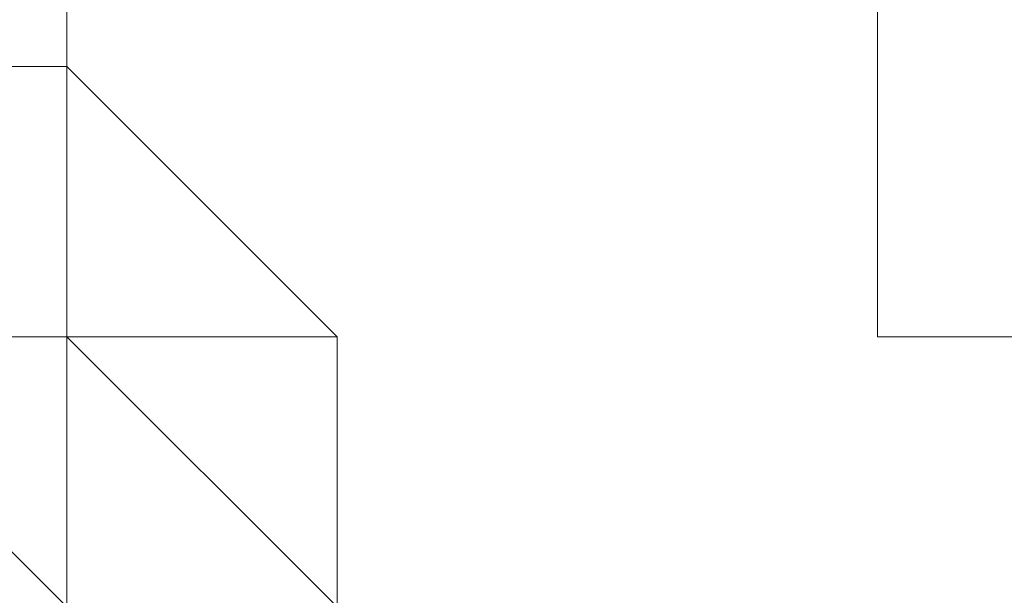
# Model space of a CAD drawing. Header units: inches. Extents: x -79624 to 52587, y -27526 to 10116.
# Tile 248 of 256: x 6275 to 6308, y -7253 to -7234. Entities that reach past the tile are written whole.
import ezdxf
from ezdxf import colors
from ezdxf.entities.mleader import LeaderData, LeaderLine
from ezdxf.math import Vec2, Vec3

# ---------------------------------------------------------------- set-up
doc = ezdxf.new("R2010")
doc.units = ezdxf.units.IN
doc.header["$MEASUREMENT"] = 0
doc.layers.add('- მექანიკური ნაწილი', color=7, linetype='Continuous', lineweight=18)
doc.layers.add('Dimensioning - General', color=7, linetype='Continuous')
doc.styles.add('CT', font='ARIALN.TTF', dxfattribs={"height": 200})
doc.styles.add('GENERATED_STYLE_1', font='txt')
doc.dimstyles.new('GENERATED_STYLE__1', dxfattribs={"dimtxt": 100, "dimasz": 76, "dimexe": 0.18, "dimexo": 0.0625, "dimgap": 0, "dimtad": 0, "dimdec": 0, "dimlfac": 0.1, "dimzin": 0, "dimdsep": 46, "dimtxsty": 'GENERATED_STYLE_1', "dimblk": 'ARROWHEAD_5', "dimblk1": 'ARROWHEAD_5', "dimblk2": 'ARROWHEAD_5', "dimcen": 0.09, "dimse1": 1, "dimse2": 1, "dimclrd": 7, "dimclre": 7, "dimclrt": 7, "dimadec": 0, "dimazin": 0, "dimtfac": 1, "dimtdec": 4, "dimtmove": 0, "dimatfit": 3, "dimfxl": 1, "dimtolj": 1, "dimtzin": 0, "dimarcsym": 0})

# ---------------------------------------------------------------- blocks, each defined once
blk = doc.blocks.new('ARROWHEAD_5')
at = {"linetype": 'Continuous', "lineweight": 0}
blk.add_hatch(color=0, dxfattribs=at).paths.add_polyline_path([(-1, 0.2679), (0, 0), (-1, -0.2679)])
at = {"color": 0, "linetype": 'Continuous', "lineweight": 0}
blk.add_line((0, 0), (-1, 0), dxfattribs=at)
blk = doc.blocks.new('*D249')
at = {"layer": 'Defpoints', "color": 0, "linetype": 'Continuous', "transparency": 16777216}
for p in [(358.556, 209.203), (25258.556, 209.203), (1258.556, -26125.722)]:
    blk.add_point(p, dxfattribs=at)
at = {"layer": 'Dimensioning - General', "color": 7, "linetype": 'Continuous', "lineweight": -2, "transparency": 16777216}
for p, q in [((358.556, 133.203), (358.556, -12795.724)), ((358.556, -26049.722), (358.556, -13148.104))]:
    blk.add_line(p, q, dxfattribs=at)
at = {"layer": 'Dimensioning - General', "color": 7, "linetype": 'Continuous', "lineweight": -2, "transparency": 16777216, "xscale": 76.00000000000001, "yscale": 76.00000000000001, "zscale": 76.00000000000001}
for p, rotation in [((358.556, 209.203), 90), ((358.556, -26125.722), 270)]:
    blk.add_blockref('ARROWHEAD_5', p, dxfattribs=dict(at, rotation=rotation))
at = {"layer": 'Dimensioning - General', "color": 7, "linetype": 'Continuous', "lineweight": 13, "transparency": 16777216, "insert": (358.556, -12971.914), "char_height": 100, "attachment_point": 5, "rotation": 90, "style": 'GENERATED_STYLE_1'}
blk.add_mtext('\\A1;2633', dxfattribs=at)
blk = doc.blocks.new('_DotSmall')
at = {"color": 0, "linetype": 'ByBlock', "const_width": 0.5}
blk.add_lwpolyline([(-0.0625, 0, 1), (0.0625, 0, 1)], format="xyb", close=True, dxfattribs=at)

msp = doc.modelspace()

# ---------------------------------------------------------------- linework, layer by layer
at = {"layer": '- მექანიკური ნაწილი', "color": 7, "lineweight": 0}
for points in [[(6052.32277, -7010.72856), (6115.19697, -7010.72856), (6115.19697, -7037.67465), (6115.19697, -7010.72856), (6178.07116, -7010.72856), (6178.07116, -7037.67465), (6178.07116, -7010.72856), (6115.19697, -7010.72856), (6115.19697, -7037.67465), (6178.07116, -7037.67465), (6115.19697, -7037.67465), (6178.07116, -7037.67465), (6115.19697, -7037.67465), (6178.07116, -7037.67465), (6178.07116, -7199.35115), (6231.96333, -7199.35115), (6231.96333, -7037.67465), (6276.87347, -7037.67465), (6276.87347, -7199.35115), (6231.96333, -7199.35115), (6276.87347, -7199.35115), (6231.96333, -7199.35115), (6276.87347, -7199.35115), (6276.87347, -7702.34471)], [(6231.96333, -7702.34471), (6231.96333, -7199.35115), (6276.87347, -7199.35115), (6276.87347, -7702.34471)], [(6276.87347, -7702.34471), (6276.87347, -7199.35115)], [(6330.76563, -7702.34471), (6330.76563, -7199.35115), (6312.80158, -7199.35115), (6276.87347, -7199.35115), (6276.87347, -7702.34471)]]:
    msp.add_lwpolyline(points, dxfattribs=at)
at = {"layer": '- მექანიკური ნაწილი', "lineweight": 0}
for points in [[(6267.89144, -7226.29723), (6276.87347, -7226.29723), (6276.87347, -7235.27926), (6267.89144, -7235.27926)], [(6276.87347, -7226.29723), (6276.87347, -7235.27926), (6276.87347, -7226.29723)], [(6276.87347, -7235.27926), (6276.87347, -7226.29723), (6276.87347, -7235.27926)], [(6276.87347, -7235.27926), (6276.87347, -7226.29723), (6276.87347, -7235.27926)], [(6276.87347, -7235.27926), (6276.87347, -7226.29723), (6276.87347, -7235.27926)], [(6276.87347, -7235.27926), (6276.87347, -7226.29723), (6276.87347, -7235.27926)], [(6276.87347, -7235.27926), (6276.87347, -7226.29723), (6276.87347, -7235.27926)], [(6276.87347, -7235.27926), (6276.87347, -7226.29723), (6276.87347, -7235.27926)], [(6276.87347, -7235.27926), (6276.87347, -7226.29723), (6276.87347, -7235.27926)], [(6276.87347, -7235.27926), (6276.87347, -7226.29723), (6276.87347, -7235.27926)], [(6276.87347, -7235.27926), (6276.87347, -7226.29723), (6276.87347, -7235.27926)], [(6276.87347, -7235.27926), (6276.87347, -7226.29723), (6276.87347, -7235.27926)], [(6276.87347, -7235.27926), (6276.87347, -7226.29723), (6276.87347, -7235.27926)], [(6276.87347, -7235.27926), (6276.87347, -7226.29723), (6276.87347, -7235.27926)], [(6276.87347, -7235.27926), (6276.87347, -7226.29723), (6276.87347, -7235.27926)], [(6276.87347, -7235.27926), (6276.87347, -7226.29723), (6276.87347, -7235.27926)], [(6276.87347, -7235.27926), (6276.87347, -7226.29723), (6276.87347, -7235.27926)], [(6276.87347, -7235.27926), (6276.87347, -7226.29723), (6276.87347, -7235.27926)], [(6276.87347, -7235.27926), (6276.87347, -7226.29723), (6276.87347, -7235.27926)], [(6276.87347, -7235.27926), (6276.87347, -7226.29723), (6276.87347, -7235.27926)], [(6276.87347, -7235.27926), (6276.87347, -7226.29723), (6276.87347, -7235.27926)], [(6276.87347, -7235.27926), (6276.87347, -7226.29723), (6276.87347, -7235.27926)], [(6276.87347, -7235.27926), (6276.87347, -7226.29723), (6276.87347, -7235.27926)], [(6276.87347, -7235.27926), (6276.87347, -7226.29723), (6276.87347, -7235.27926)], [(6276.87347, -7235.27926), (6276.87347, -7226.29723), (6276.87347, -7235.27926)], [(6276.87347, -7235.27926), (6276.87347, -7226.29723), (6276.87347, -7235.27926)], [(6276.87347, -7235.27926), (6276.87347, -7226.29723), (6276.87347, -7235.27926)], [(6276.87347, -7235.27926), (6276.87347, -7226.29723), (6276.87347, -7235.27926)], [(6276.87347, -7235.27926), (6276.87347, -7226.29723), (6276.87347, -7235.27926)], [(6276.87347, -7235.27926), (6276.87347, -7226.29723), (6276.87347, -7235.27926)], [(6276.87347, -7235.27926), (6276.87347, -7226.29723), (6276.87347, -7235.27926)], [(6276.87347, -7235.27926), (6276.87347, -7226.29723), (6276.87347, -7235.27926)], [(6276.87347, -7235.27926), (6276.87347, -7226.29723), (6276.87347, -7235.27926)], [(6276.87347, -7235.27926), (6276.87347, -7226.29723), (6276.87347, -7235.27926)], [(6276.87347, -7235.27926), (6276.87347, -7226.29723), (6276.87347, -7235.27926)], [(6276.87347, -7235.27926), (6276.87347, -7226.29723), (6276.87347, -7235.27926)], [(6276.87347, -7235.27926), (6276.87347, -7226.29723), (6276.87347, -7235.27926)], [(6276.87347, -7235.27926), (6276.87347, -7226.29723), (6276.87347, -7235.27926)], [(6276.87347, -7235.27926), (6276.87347, -7226.29723), (6276.87347, -7235.27926)], [(6276.87347, -7235.27926), (6276.87347, -7226.29723), (6276.87347, -7235.27926)], [(6276.87347, -7235.27926), (6276.87347, -7226.29723), (6276.87347, -7235.27926)], [(6276.87347, -7235.27926), (6276.87347, -7226.29723), (6276.87347, -7235.27926)], [(6276.87347, -7235.27926), (6276.87347, -7226.29723), (6276.87347, -7235.27926)], [(6276.87347, -7235.27926), (6276.87347, -7226.29723), (6276.87347, -7235.27926)], [(6276.87347, -7235.27926), (6276.87347, -7226.29723), (6276.87347, -7235.27926)], [(6276.87347, -7235.27926), (6276.87347, -7226.29723), (6276.87347, -7235.27926)], [(6276.87347, -7235.27926), (6276.87347, -7226.29723), (6276.87347, -7235.27926)], [(6276.87347, -7235.27926), (6276.87347, -7226.29723), (6276.87347, -7235.27926)], [(6276.87347, -7235.27926), (6276.87347, -7226.29723), (6276.87347, -7235.27926)], [(6276.87347, -7235.27926), (6276.87347, -7226.29723), (6276.87347, -7235.27926)], [(6276.87347, -7235.27926), (6276.87347, -7226.29723), (6276.87347, -7235.27926)], [(6276.87347, -7235.27926), (6276.87347, -7226.29723), (6276.87347, -7235.27926)], [(6276.87347, -7235.27926), (6276.87347, -7226.29723), (6276.87347, -7235.27926)], [(6276.87347, -7235.27926), (6276.87347, -7226.29723), (6276.87347, -7235.27926)], [(6276.87347, -7235.27926), (6276.87347, -7226.29723), (6276.87347, -7235.27926)], [(6276.87347, -7235.27926), (6276.87347, -7226.29723), (6276.87347, -7235.27926)], [(6276.87347, -7235.27926), (6276.87347, -7226.29723), (6276.87347, -7235.27926)], [(6276.87347, -7235.27926), (6276.87347, -7226.29723), (6276.87347, -7235.27926)], [(6276.87347, -7235.27926), (6276.87347, -7226.29723), (6276.87347, -7235.27926)], [(6276.87347, -7235.27926), (6276.87347, -7226.29723), (6276.87347, -7235.27926)], [(6276.87347, -7235.27926), (6276.87347, -7226.29723), (6276.87347, -7235.27926)], [(6276.87347, -7235.27926), (6276.87347, -7226.29723), (6276.87347, -7235.27926)], [(6276.87347, -7235.27926), (6276.87347, -7226.29723), (6276.87347, -7235.27926)], [(6276.87347, -7235.27926), (6276.87347, -7226.29723), (6276.87347, -7235.27926)], [(6276.87347, -7235.27926), (6276.87347, -7226.29723), (6276.87347, -7235.27926)], [(6276.87347, -7235.27926), (6276.87347, -7226.29723), (6276.87347, -7235.27926)], [(6276.87347, -7235.27926), (6276.87347, -7226.29723), (6276.87347, -7235.27926)], [(6276.87347, -7235.27926), (6276.87347, -7226.29723), (6276.87347, -7235.27926)], [(6276.87347, -7235.27926), (6276.87347, -7226.29723), (6276.87347, -7235.27926)], [(6276.87347, -7235.27926), (6276.87347, -7226.29723), (6276.87347, -7235.27926)], [(6276.87347, -7235.27926), (6276.87347, -7226.29723), (6276.87347, -7235.27926)], [(6276.87347, -7235.27926), (6276.87347, -7226.29723), (6276.87347, -7235.27926)], [(6276.87347, -7235.27926), (6276.87347, -7226.29723), (6276.87347, -7235.27926)], [(6276.87347, -7235.27926), (6276.87347, -7226.29723), (6276.87347, -7235.27926)], [(6276.87347, -7235.27926), (6276.87347, -7226.29723), (6276.87347, -7235.27926)], [(6276.87347, -7235.27926), (6276.87347, -7226.29723), (6276.87347, -7235.27926)], [(6276.87347, -7235.27926), (6276.87347, -7226.29723), (6276.87347, -7235.27926)], [(6276.87347, -7235.27926), (6276.87347, -7226.29723), (6276.87347, -7235.27926)], [(6276.87347, -7235.27926), (6276.87347, -7226.29723), (6276.87347, -7235.27926)], [(6276.87347, -7235.27926), (6276.87347, -7226.29723), (6276.87347, -7235.27926)], [(6276.87347, -7235.27926), (6276.87347, -7226.29723), (6276.87347, -7235.27926)], [(6276.87347, -7235.27926), (6276.87347, -7226.29723), (6276.87347, -7235.27926)], [(6276.87347, -7235.27926), (6276.87347, -7226.29723), (6276.87347, -7235.27926)], [(6276.87347, -7235.27926), (6276.87347, -7226.29723), (6276.87347, -7235.27926)], [(6276.87347, -7235.27926), (6276.87347, -7226.29723), (6276.87347, -7235.27926)], [(6276.87347, -7235.27926), (6276.87347, -7226.29723), (6276.87347, -7235.27926)], [(6276.87347, -7235.27926), (6276.87347, -7226.29723), (6276.87347, -7235.27926)], [(6276.87347, -7235.27926), (6276.87347, -7226.29723), (6276.87347, -7235.27926)], [(6276.87347, -7235.27926), (6276.87347, -7226.29723), (6276.87347, -7235.27926)], [(6276.87347, -7235.27926), (6276.87347, -7226.29723), (6276.87347, -7235.27926)], [(6276.87347, -7235.27926), (6276.87347, -7226.29723), (6276.87347, -7235.27926)], [(6276.87347, -7235.27926), (6276.87347, -7226.29723), (6276.87347, -7235.27926)], [(6276.87347, -7235.27926), (6276.87347, -7226.29723), (6276.87347, -7235.27926)], [(6276.87347, -7235.27926), (6276.87347, -7226.29723), (6276.87347, -7235.27926)], [(6276.87347, -7235.27926), (6276.87347, -7226.29723), (6276.87347, -7235.27926)], [(6276.87347, -7235.27926), (6276.87347, -7226.29723), (6276.87347, -7235.27926)], [(6276.87347, -7235.27926), (6276.87347, -7226.29723), (6276.87347, -7235.27926)], [(6276.87347, -7235.27926), (6276.87347, -7226.29723), (6276.87347, -7235.27926)], [(6276.87347, -7226.29723), (6276.87347, -7235.27926), (6276.87347, -7226.29723)], [(6276.87347, -7226.29723), (6276.87347, -7235.27926)], [(6276.87347, -7226.29723), (6276.87347, -7235.27926)], [(6303.81955, -7226.29723), (6303.81955, -7235.27926), (6303.81955, -7226.29723)], [(6267.89144, -7244.26129), (6276.87347, -7244.26129), (6276.87347, -7253.24331), (6267.89144, -7244.26129), (6276.87347, -7244.26129), (6285.85549, -7253.24331), (6285.85549, -7244.26129), (6276.87347, -7244.26129), (6276.87347, -7235.27926), (6276.87347, -7244.26129), (6276.87347, -7235.27926), (6285.85549, -7244.26129), (6276.87347, -7244.26129), (6285.85549, -7244.26129), (6276.87347, -7244.26129), (6285.85549, -7244.26129), (6276.87347, -7244.26129), (6285.85549, -7244.26129), (6276.87347, -7244.26129), (6285.85549, -7253.24331), (6276.87347, -7244.26129), (6285.85549, -7244.26129), (6276.87347, -7244.26129), (6285.85549, -7253.24331), (6285.85549, -7244.26129), (6276.87347, -7244.26129), (6276.87347, -7235.27926), (6285.85549, -7244.26129), (6276.87347, -7244.26129), (6276.87347, -7235.27926), (6267.89144, -7235.27926)], [(6276.87347, -7235.27926), (6276.87347, -7235.27926)], [(6276.87347, -7235.27926), (6276.87347, -7244.26129), (6276.87347, -7235.27926)], [(6276.87347, -7235.27926), (6276.87347, -7235.27926)], [(6276.87347, -7244.26129), (6276.87347, -7235.27926), (6276.87347, -7244.26129)], [(6276.87347, -7235.27926), (6276.87347, -7235.27926)], [(6276.87347, -7244.26129), (6276.87347, -7235.27926), (6276.87347, -7244.26129)], [(6276.87347, -7235.27926), (6276.87347, -7235.27926)], [(6276.87347, -7244.26129), (6276.87347, -7235.27926), (6276.87347, -7244.26129)], [(6276.87347, -7235.27926), (6276.87347, -7235.27926)], [(6276.87347, -7244.26129), (6276.87347, -7235.27926), (6276.87347, -7244.26129)], [(6276.87347, -7235.27926), (6276.87347, -7235.27926)], [(6276.87347, -7244.26129), (6276.87347, -7235.27926), (6276.87347, -7244.26129)], [(6276.87347, -7235.27926), (6276.87347, -7235.27926)], [(6276.87347, -7244.26129), (6276.87347, -7235.27926), (6276.87347, -7244.26129)], [(6276.87347, -7235.27926), (6276.87347, -7235.27926)], [(6276.87347, -7244.26129), (6276.87347, -7235.27926), (6276.87347, -7244.26129)], [(6276.87347, -7235.27926), (6276.87347, -7235.27926)], [(6276.87347, -7244.26129), (6276.87347, -7235.27926), (6276.87347, -7244.26129)], [(6276.87347, -7235.27926), (6276.87347, -7235.27926)], [(6276.87347, -7244.26129), (6276.87347, -7235.27926), (6276.87347, -7244.26129)], [(6276.87347, -7235.27926), (6276.87347, -7235.27926)], [(6276.87347, -7244.26129), (6276.87347, -7235.27926), (6276.87347, -7244.26129)], [(6276.87347, -7235.27926), (6276.87347, -7235.27926)], [(6276.87347, -7244.26129), (6276.87347, -7235.27926), (6276.87347, -7244.26129)], [(6276.87347, -7235.27926), (6276.87347, -7235.27926)], [(6276.87347, -7244.26129), (6276.87347, -7235.27926), (6276.87347, -7244.26129)], [(6276.87347, -7235.27926), (6276.87347, -7235.27926)], [(6276.87347, -7244.26129), (6276.87347, -7235.27926), (6276.87347, -7244.26129)], [(6276.87347, -7235.27926), (6276.87347, -7235.27926)], [(6276.87347, -7244.26129), (6276.87347, -7235.27926), (6276.87347, -7244.26129)], [(6276.87347, -7235.27926), (6276.87347, -7235.27926)], [(6276.87347, -7244.26129), (6276.87347, -7235.27926), (6276.87347, -7244.26129)], [(6276.87347, -7235.27926), (6276.87347, -7244.26129), (6276.87347, -7235.27926)], [(6276.87347, -7235.27926), (6276.87347, -7235.27926)], [(6276.87347, -7235.27926), (6276.87347, -7244.26129)], [(6276.87347, -7235.27926), (6276.87347, -7244.26129)], [(6276.87347, -7235.27926), (6276.87347, -7235.27926)], [(6276.87347, -7244.26129), (6276.87347, -7235.27926), (6276.87347, -7244.26129)], [(6276.87347, -7235.27926), (6276.87347, -7235.27926)], [(6276.87347, -7244.26129), (6276.87347, -7235.27926), (6276.87347, -7244.26129)], [(6276.87347, -7235.27926), (6276.87347, -7235.27926)], [(6276.87347, -7244.26129), (6276.87347, -7235.27926), (6276.87347, -7244.26129)], [(6276.87347, -7235.27926), (6276.87347, -7235.27926)], [(6276.87347, -7244.26129), (6276.87347, -7235.27926), (6276.87347, -7244.26129)], [(6276.87347, -7235.27926), (6276.87347, -7235.27926)], [(6276.87347, -7244.26129), (6276.87347, -7235.27926), (6276.87347, -7244.26129)], [(6276.87347, -7235.27926), (6276.87347, -7235.27926)], [(6276.87347, -7244.26129), (6276.87347, -7235.27926), (6276.87347, -7244.26129)], [(6276.87347, -7244.26129), (6276.87347, -7235.27926)], [(6276.87347, -7235.27926), (6276.87347, -7235.27926)], [(6285.85549, -7244.26129), (6276.87347, -7235.27926), (6285.85549, -7244.26129)], [(6276.87347, -7235.27926), (6276.87347, -7235.27926)], [(6285.85549, -7244.26129), (6276.87347, -7235.27926), (6285.85549, -7244.26129)], [(6276.87347, -7235.27926), (6276.87347, -7235.27926)], [(6285.85549, -7244.26129), (6276.87347, -7235.27926), (6285.85549, -7244.26129)], [(6276.87347, -7235.27926), (6276.87347, -7235.27926)], [(6276.87347, -7235.27926), (6276.87347, -7235.27926)], [(6276.87347, -7244.26129), (6276.87347, -7235.27926), (6276.87347, -7244.26129)], [(6276.87347, -7235.27926), (6276.87347, -7235.27926)], [(6276.87347, -7244.26129), (6276.87347, -7235.27926), (6276.87347, -7244.26129)], [(6276.87347, -7235.27926), (6276.87347, -7235.27926)], [(6276.87347, -7244.26129), (6276.87347, -7235.27926), (6276.87347, -7244.26129)], [(6276.87347, -7235.27926), (6276.87347, -7235.27926)], [(6276.87347, -7244.26129), (6276.87347, -7235.27926), (6276.87347, -7244.26129)], [(6276.87347, -7235.27926), (6276.87347, -7235.27926)], [(6276.87347, -7244.26129), (6276.87347, -7235.27926), (6276.87347, -7244.26129)], [(6276.87347, -7235.27926), (6276.87347, -7244.26129), (6276.87347, -7235.27926)], [(6276.87347, -7235.27926), (6276.87347, -7235.27926)], [(6276.87347, -7244.26129), (6276.87347, -7235.27926), (6276.87347, -7244.26129)], [(6276.87347, -7235.27926), (6276.87347, -7235.27926)], [(6276.87347, -7244.26129), (6276.87347, -7235.27926), (6276.87347, -7244.26129)], [(6276.87347, -7235.27926), (6276.87347, -7235.27926)], [(6276.87347, -7244.26129), (6276.87347, -7235.27926), (6276.87347, -7244.26129)], [(6276.87347, -7235.27926), (6276.87347, -7235.27926)], [(6276.87347, -7244.26129), (6276.87347, -7235.27926), (6276.87347, -7244.26129)], [(6276.87347, -7235.27926), (6276.87347, -7235.27926)], [(6276.87347, -7244.26129), (6276.87347, -7235.27926), (6276.87347, -7244.26129)], [(6276.87347, -7235.27926), (6276.87347, -7235.27926)], [(6276.87347, -7244.26129), (6276.87347, -7235.27926), (6276.87347, -7244.26129)], [(6276.87347, -7235.27926), (6276.87347, -7235.27926)], [(6276.87347, -7244.26129), (6276.87347, -7235.27926), (6276.87347, -7244.26129)], [(6276.87347, -7235.27926), (6276.87347, -7235.27926)], [(6276.87347, -7244.26129), (6276.87347, -7235.27926), (6276.87347, -7244.26129)], [(6276.87347, -7235.27926), (6276.87347, -7235.27926)], [(6276.87347, -7244.26129), (6276.87347, -7235.27926), (6276.87347, -7244.26129)], [(6276.87347, -7235.27926), (6276.87347, -7235.27926)], [(6276.87347, -7244.26129), (6276.87347, -7235.27926), (6276.87347, -7244.26129)], [(6276.87347, -7235.27926), (6276.87347, -7235.27926)], [(6276.87347, -7244.26129), (6276.87347, -7235.27926), (6276.87347, -7244.26129)], [(6276.87347, -7235.27926), (6276.87347, -7235.27926)], [(6276.87347, -7244.26129), (6276.87347, -7235.27926), (6276.87347, -7244.26129)], [(6276.87347, -7235.27926), (6276.87347, -7235.27926)], [(6276.87347, -7244.26129), (6276.87347, -7235.27926), (6276.87347, -7244.26129)], [(6276.87347, -7235.27926), (6276.87347, -7235.27926)], [(6276.87347, -7244.26129), (6276.87347, -7235.27926), (6276.87347, -7244.26129)], [(6276.87347, -7235.27926), (6276.87347, -7235.27926)], [(6276.87347, -7244.26129), (6276.87347, -7235.27926), (6276.87347, -7244.26129)], [(6276.87347, -7235.27926), (6276.87347, -7244.26129), (6276.87347, -7235.27926)], [(6276.87347, -7235.27926), (6276.87347, -7235.27926)], [(6276.87347, -7235.27926), (6276.87347, -7235.27926)], [(6276.87347, -7244.26129), (6276.87347, -7235.27926), (6276.87347, -7244.26129)], [(6276.87347, -7235.27926), (6276.87347, -7235.27926)], [(6276.87347, -7244.26129), (6276.87347, -7235.27926), (6276.87347, -7244.26129)], [(6276.87347, -7235.27926), (6276.87347, -7235.27926)], [(6276.87347, -7244.26129), (6276.87347, -7235.27926), (6276.87347, -7244.26129)], [(6276.87347, -7235.27926), (6276.87347, -7235.27926)], [(6276.87347, -7244.26129), (6276.87347, -7235.27926), (6276.87347, -7244.26129)], [(6276.87347, -7235.27926), (6276.87347, -7235.27926)], [(6276.87347, -7244.26129), (6276.87347, -7235.27926), (6276.87347, -7244.26129)], [(6276.87347, -7235.27926), (6276.87347, -7235.27926)], [(6276.87347, -7244.26129), (6276.87347, -7235.27926), (6276.87347, -7244.26129)], [(6276.87347, -7235.27926), (6276.87347, -7235.27926)], [(6285.85549, -7244.26129), (6276.87347, -7235.27926), (6285.85549, -7244.26129)], [(6276.87347, -7235.27926), (6276.87347, -7235.27926)], [(6285.85549, -7244.26129), (6276.87347, -7235.27926), (6285.85549, -7244.26129)], [(6276.87347, -7235.27926), (6276.87347, -7235.27926)], [(6285.85549, -7244.26129), (6276.87347, -7235.27926), (6285.85549, -7244.26129)], [(6276.87347, -7235.27926), (6276.87347, -7235.27926)], [(6276.87347, -7235.27926), (6276.87347, -7235.27926)], [(6276.87347, -7244.26129), (6276.87347, -7235.27926), (6276.87347, -7244.26129)], [(6276.87347, -7235.27926), (6276.87347, -7235.27926)], [(6276.87347, -7244.26129), (6276.87347, -7235.27926), (6276.87347, -7244.26129)], [(6276.87347, -7235.27926), (6276.87347, -7235.27926)], [(6276.87347, -7244.26129), (6276.87347, -7235.27926), (6276.87347, -7244.26129)], [(6276.87347, -7235.27926), (6276.87347, -7235.27926)], [(6276.87347, -7244.26129), (6276.87347, -7235.27926), (6276.87347, -7244.26129)], [(6276.87347, -7235.27926), (6276.87347, -7235.27926)], [(6276.87347, -7244.26129), (6276.87347, -7235.27926), (6276.87347, -7244.26129)], [(6276.87347, -7235.27926), (6276.87347, -7244.26129), (6276.87347, -7235.27926)], [(6276.87347, -7235.27926), (6276.87347, -7235.27926)], [(6276.87347, -7244.26129), (6276.87347, -7235.27926), (6276.87347, -7244.26129)], [(6276.87347, -7235.27926), (6276.87347, -7235.27926)], [(6276.87347, -7244.26129), (6276.87347, -7235.27926), (6276.87347, -7244.26129)], [(6276.87347, -7235.27926), (6276.87347, -7235.27926)], [(6276.87347, -7244.26129), (6276.87347, -7235.27926), (6276.87347, -7244.26129)], [(6276.87347, -7235.27926), (6276.87347, -7235.27926)], [(6276.87347, -7244.26129), (6276.87347, -7235.27926), (6276.87347, -7244.26129)], [(6276.87347, -7235.27926), (6276.87347, -7235.27926)], [(6276.87347, -7244.26129), (6276.87347, -7235.27926), (6276.87347, -7244.26129)], [(6276.87347, -7235.27926), (6276.87347, -7235.27926)], [(6276.87347, -7244.26129), (6276.87347, -7235.27926), (6276.87347, -7244.26129)], [(6276.87347, -7235.27926), (6276.87347, -7235.27926)], [(6276.87347, -7244.26129), (6276.87347, -7235.27926), (6276.87347, -7244.26129)], [(6276.87347, -7235.27926), (6276.87347, -7235.27926)], [(6276.87347, -7244.26129), (6276.87347, -7235.27926), (6276.87347, -7244.26129)], [(6276.87347, -7235.27926), (6276.87347, -7235.27926)], [(6276.87347, -7244.26129), (6276.87347, -7235.27926), (6276.87347, -7244.26129)], [(6276.87347, -7235.27926), (6276.87347, -7235.27926)], [(6276.87347, -7244.26129), (6276.87347, -7235.27926), (6276.87347, -7244.26129)], [(6276.87347, -7235.27926), (6276.87347, -7235.27926)], [(6276.87347, -7244.26129), (6276.87347, -7235.27926), (6276.87347, -7244.26129)], [(6276.87347, -7235.27926), (6276.87347, -7235.27926)], [(6276.87347, -7244.26129), (6276.87347, -7235.27926), (6276.87347, -7244.26129)], [(6276.87347, -7235.27926), (6276.87347, -7235.27926)], [(6276.87347, -7244.26129), (6276.87347, -7235.27926), (6276.87347, -7244.26129)], [(6276.87347, -7235.27926), (6276.87347, -7235.27926)], [(6276.87347, -7244.26129), (6276.87347, -7235.27926), (6276.87347, -7244.26129)], [(6276.87347, -7235.27926), (6276.87347, -7235.27926)], [(6276.87347, -7244.26129), (6276.87347, -7235.27926), (6276.87347, -7244.26129)], [(6276.87347, -7235.27926), (6276.87347, -7244.26129), (6276.87347, -7235.27926)], [(6276.87347, -7235.27926), (6276.87347, -7235.27926)], [(6276.87347, -7235.27926), (6276.87347, -7235.27926)], [(6276.87347, -7244.26129), (6276.87347, -7235.27926), (6276.87347, -7244.26129)], [(6276.87347, -7235.27926), (6276.87347, -7235.27926)], [(6276.87347, -7244.26129), (6276.87347, -7235.27926), (6276.87347, -7244.26129)], [(6276.87347, -7235.27926), (6276.87347, -7235.27926)], [(6276.87347, -7244.26129), (6276.87347, -7235.27926), (6276.87347, -7244.26129)], [(6276.87347, -7235.27926), (6276.87347, -7235.27926)], [(6276.87347, -7244.26129), (6276.87347, -7235.27926), (6276.87347, -7244.26129)], [(6276.87347, -7235.27926), (6276.87347, -7235.27926)], [(6276.87347, -7244.26129), (6276.87347, -7235.27926), (6276.87347, -7244.26129)], [(6276.87347, -7235.27926), (6276.87347, -7235.27926)], [(6276.87347, -7244.26129), (6276.87347, -7235.27926), (6276.87347, -7244.26129)], [(6276.87347, -7235.27926), (6285.85549, -7244.26129)], [(6276.87347, -7235.27926), (6276.87347, -7235.27926)], [(6285.85549, -7244.26129), (6276.87347, -7235.27926), (6285.85549, -7244.26129)], [(6276.87347, -7235.27926), (6276.87347, -7235.27926)], [(6285.85549, -7244.26129), (6276.87347, -7235.27926), (6285.85549, -7244.26129)], [(6276.87347, -7235.27926), (6276.87347, -7235.27926)], [(6285.85549, -7244.26129), (6276.87347, -7235.27926), (6285.85549, -7244.26129)], [(6276.87347, -7235.27926), (6276.87347, -7235.27926)], [(6276.87347, -7235.27926), (6276.87347, -7235.27926)], [(6276.87347, -7244.26129), (6276.87347, -7235.27926), (6276.87347, -7244.26129)], [(6276.87347, -7235.27926), (6276.87347, -7235.27926)], [(6276.87347, -7244.26129), (6276.87347, -7235.27926), (6276.87347, -7244.26129)], [(6276.87347, -7235.27926), (6276.87347, -7235.27926)], [(6276.87347, -7244.26129), (6276.87347, -7235.27926), (6276.87347, -7244.26129)], [(6276.87347, -7235.27926), (6276.87347, -7235.27926)], [(6276.87347, -7244.26129), (6276.87347, -7235.27926), (6276.87347, -7244.26129)], [(6276.87347, -7235.27926), (6276.87347, -7235.27926)], [(6276.87347, -7244.26129), (6276.87347, -7235.27926), (6276.87347, -7244.26129)], [(6276.87347, -7235.27926), (6276.87347, -7244.26129), (6276.87347, -7235.27926)], [(6276.87347, -7235.27926), (6276.87347, -7235.27926)], [(6276.87347, -7235.27926), (6276.87347, -7244.26129), (6276.87347, -7235.27926)], [(6276.87347, -7235.27926), (6276.87347, -7244.26129)], [(6276.87347, -7235.27926), (6276.87347, -7244.26129)], [(6303.81955, -7235.27926), (6303.81955, -7235.27926)], [(6303.81955, -7235.27926), (6303.81955, -7244.26129), (6303.81955, -7235.27926)], [(6276.87347, -7253.24331), (6276.87347, -7244.26129), (6276.87347, -7253.24331)], [(6276.87347, -7244.26129), (6276.87347, -7244.26129)], [(6276.87347, -7244.26129), (6276.87347, -7253.24331), (6276.87347, -7244.26129)], [(6276.87347, -7244.26129), (6276.87347, -7244.26129)], [(6276.87347, -7244.26129), (6276.87347, -7244.26129)], [(6285.85549, -7244.26129), (6276.87347, -7244.26129), (6285.85549, -7244.26129)], [(6276.87347, -7244.26129), (6276.87347, -7244.26129)], [(6285.85549, -7244.26129), (6276.87347, -7244.26129), (6285.85549, -7244.26129)], [(6276.87347, -7244.26129), (6276.87347, -7244.26129)], [(6276.87347, -7253.24331), (6276.87347, -7244.26129), (6276.87347, -7253.24331)], [(6276.87347, -7244.26129), (6276.87347, -7244.26129)], [(6276.87347, -7253.24331), (6276.87347, -7244.26129), (6276.87347, -7253.24331)], [(6276.87347, -7244.26129), (6276.87347, -7244.26129)], [(6276.87347, -7253.24331), (6276.87347, -7244.26129), (6276.87347, -7253.24331)], [(6276.87347, -7244.26129), (6276.87347, -7244.26129)], [(6276.87347, -7253.24331), (6276.87347, -7244.26129), (6276.87347, -7253.24331)], [(6276.87347, -7244.26129), (6276.87347, -7244.26129)], [(6276.87347, -7253.24331), (6276.87347, -7244.26129), (6276.87347, -7253.24331)], [(6276.87347, -7244.26129), (6276.87347, -7244.26129)], [(6276.87347, -7253.24331), (6276.87347, -7244.26129), (6276.87347, -7253.24331)], [(6276.87347, -7244.26129), (6276.87347, -7244.26129)], [(6276.87347, -7244.26129), (6276.87347, -7244.26129)], [(6285.85549, -7253.24331), (6276.87347, -7244.26129), (6285.85549, -7253.24331)], [(6276.87347, -7244.26129), (6276.87347, -7244.26129)], [(6285.85549, -7253.24331), (6276.87347, -7244.26129), (6285.85549, -7253.24331)], [(6276.87347, -7244.26129), (6276.87347, -7244.26129)], [(6285.85549, -7253.24331), (6276.87347, -7244.26129), (6285.85549, -7253.24331)], [(6276.87347, -7244.26129), (6276.87347, -7244.26129)], [(6285.85549, -7253.24331), (6276.87347, -7244.26129), (6285.85549, -7253.24331)], [(6276.87347, -7244.26129), (6276.87347, -7244.26129)], [(6285.85549, -7253.24331), (6276.87347, -7244.26129), (6285.85549, -7253.24331)], [(6276.87347, -7244.26129), (6285.85549, -7244.26129)], [(6276.87347, -7244.26129), (6285.85549, -7253.24331)], [(6276.87347, -7244.26129), (6276.87347, -7244.26129)], [(6285.85549, -7253.24331), (6276.87347, -7244.26129), (6285.85549, -7253.24331)], [(6276.87347, -7244.26129), (6276.87347, -7244.26129)], [(6285.85549, -7253.24331), (6276.87347, -7244.26129), (6285.85549, -7253.24331)], [(6276.87347, -7244.26129), (6276.87347, -7244.26129)], [(6285.85549, -7253.24331), (6276.87347, -7244.26129), (6285.85549, -7253.24331)], [(6276.87347, -7244.26129), (6276.87347, -7244.26129)], [(6285.85549, -7253.24331), (6276.87347, -7244.26129), (6285.85549, -7253.24331)], [(6276.87347, -7244.26129), (6276.87347, -7244.26129)], [(6285.85549, -7253.24331), (6276.87347, -7244.26129), (6285.85549, -7253.24331)], [(6276.87347, -7244.26129), (6276.87347, -7244.26129)], [(6276.87347, -7244.26129), (6276.87347, -7244.26129)], [(6276.87347, -7253.24331), (6276.87347, -7244.26129), (6276.87347, -7253.24331)], [(6276.87347, -7244.26129), (6276.87347, -7244.26129)], [(6276.87347, -7253.24331), (6276.87347, -7244.26129), (6276.87347, -7253.24331)], [(6276.87347, -7244.26129), (6276.87347, -7244.26129)], [(6276.87347, -7253.24331), (6276.87347, -7244.26129), (6276.87347, -7253.24331)], [(6276.87347, -7244.26129), (6276.87347, -7244.26129)], [(6276.87347, -7253.24331), (6276.87347, -7244.26129), (6276.87347, -7253.24331)], [(6276.87347, -7244.26129), (6276.87347, -7244.26129)], [(6276.87347, -7253.24331), (6276.87347, -7244.26129), (6276.87347, -7253.24331)], [(6276.87347, -7244.26129), (6276.87347, -7244.26129)], [(6276.87347, -7253.24331), (6276.87347, -7244.26129), (6276.87347, -7253.24331)], [(6276.87347, -7244.26129), (6276.87347, -7244.26129)], [(6276.87347, -7244.26129), (6276.87347, -7244.26129)], [(6285.85549, -7244.26129), (6276.87347, -7244.26129), (6285.85549, -7244.26129)], [(6276.87347, -7244.26129), (6276.87347, -7244.26129)], [(6285.85549, -7244.26129), (6276.87347, -7244.26129), (6285.85549, -7244.26129)], [(6276.87347, -7244.26129), (6276.87347, -7244.26129)], [(6276.87347, -7253.24331), (6276.87347, -7244.26129), (6276.87347, -7253.24331)], [(6276.87347, -7244.26129), (6276.87347, -7244.26129)], [(6276.87347, -7253.24331), (6276.87347, -7244.26129), (6276.87347, -7253.24331)], [(6276.87347, -7244.26129), (6276.87347, -7244.26129)], [(6276.87347, -7253.24331), (6276.87347, -7244.26129), (6276.87347, -7253.24331)], [(6276.87347, -7244.26129), (6276.87347, -7244.26129)], [(6276.87347, -7253.24331), (6276.87347, -7244.26129), (6276.87347, -7253.24331)], [(6276.87347, -7244.26129), (6276.87347, -7244.26129)], [(6276.87347, -7253.24331), (6276.87347, -7244.26129), (6276.87347, -7253.24331)], [(6276.87347, -7244.26129), (6276.87347, -7244.26129)], [(6276.87347, -7253.24331), (6276.87347, -7244.26129), (6276.87347, -7253.24331)], [(6276.87347, -7244.26129), (6276.87347, -7244.26129)], [(6276.87347, -7244.26129), (6276.87347, -7244.26129)], [(6285.85549, -7253.24331), (6276.87347, -7244.26129), (6285.85549, -7253.24331)], [(6276.87347, -7244.26129), (6276.87347, -7244.26129)], [(6285.85549, -7253.24331), (6276.87347, -7244.26129), (6285.85549, -7253.24331)], [(6276.87347, -7244.26129), (6276.87347, -7244.26129)], [(6285.85549, -7253.24331), (6276.87347, -7244.26129), (6285.85549, -7253.24331)], [(6276.87347, -7244.26129), (6276.87347, -7244.26129)], [(6285.85549, -7253.24331), (6276.87347, -7244.26129), (6285.85549, -7253.24331)], [(6276.87347, -7244.26129), (6276.87347, -7244.26129)], [(6285.85549, -7253.24331), (6276.87347, -7244.26129), (6285.85549, -7253.24331)], [(6285.85549, -7253.24331), (6276.87347, -7244.26129)], [(6276.87347, -7244.26129), (6276.87347, -7244.26129)], [(6285.85549, -7253.24331), (6276.87347, -7244.26129), (6285.85549, -7253.24331)], [(6276.87347, -7244.26129), (6276.87347, -7244.26129)], [(6285.85549, -7253.24331), (6276.87347, -7244.26129), (6285.85549, -7253.24331)], [(6276.87347, -7244.26129), (6276.87347, -7244.26129)], [(6285.85549, -7253.24331), (6276.87347, -7244.26129), (6285.85549, -7253.24331)], [(6276.87347, -7244.26129), (6276.87347, -7244.26129)], [(6285.85549, -7253.24331), (6276.87347, -7244.26129), (6285.85549, -7253.24331)], [(6276.87347, -7244.26129), (6276.87347, -7244.26129)], [(6285.85549, -7253.24331), (6276.87347, -7244.26129), (6285.85549, -7253.24331)], [(6276.87347, -7244.26129), (6276.87347, -7244.26129)], [(6276.87347, -7244.26129), (6276.87347, -7244.26129)], [(6276.87347, -7253.24331), (6276.87347, -7244.26129), (6276.87347, -7253.24331)], [(6276.87347, -7244.26129), (6276.87347, -7244.26129)], [(6276.87347, -7253.24331), (6276.87347, -7244.26129), (6276.87347, -7253.24331)], [(6276.87347, -7244.26129), (6276.87347, -7244.26129)], [(6276.87347, -7253.24331), (6276.87347, -7244.26129), (6276.87347, -7253.24331)], [(6276.87347, -7244.26129), (6276.87347, -7244.26129)], [(6276.87347, -7253.24331), (6276.87347, -7244.26129), (6276.87347, -7253.24331)], [(6276.87347, -7244.26129), (6276.87347, -7244.26129)], [(6276.87347, -7253.24331), (6276.87347, -7244.26129), (6276.87347, -7253.24331)], [(6276.87347, -7244.26129), (6276.87347, -7244.26129)], [(6276.87347, -7253.24331), (6276.87347, -7244.26129), (6276.87347, -7253.24331)], [(6276.87347, -7244.26129), (6276.87347, -7244.26129)], [(6276.87347, -7244.26129), (6285.85549, -7244.26129)], [(6276.87347, -7244.26129), (6285.85549, -7244.26129)], [(6276.87347, -7244.26129), (6276.87347, -7244.26129)], [(6285.85549, -7244.26129), (6276.87347, -7244.26129), (6285.85549, -7244.26129)], [(6276.87347, -7244.26129), (6276.87347, -7244.26129)], [(6285.85549, -7244.26129), (6276.87347, -7244.26129), (6285.85549, -7244.26129)], [(6276.87347, -7244.26129), (6276.87347, -7244.26129)], [(6276.87347, -7253.24331), (6276.87347, -7244.26129), (6276.87347, -7253.24331)], [(6276.87347, -7244.26129), (6276.87347, -7244.26129)], [(6276.87347, -7253.24331), (6276.87347, -7244.26129), (6276.87347, -7253.24331)], [(6276.87347, -7244.26129), (6276.87347, -7244.26129)], [(6276.87347, -7253.24331), (6276.87347, -7244.26129), (6276.87347, -7253.24331)], [(6276.87347, -7244.26129), (6276.87347, -7244.26129)], [(6276.87347, -7253.24331), (6276.87347, -7244.26129), (6276.87347, -7253.24331)], [(6276.87347, -7244.26129), (6276.87347, -7244.26129)], [(6276.87347, -7253.24331), (6276.87347, -7244.26129), (6276.87347, -7253.24331)], [(6276.87347, -7244.26129), (6276.87347, -7244.26129)], [(6276.87347, -7253.24331), (6276.87347, -7244.26129), (6276.87347, -7253.24331)], [(6276.87347, -7244.26129), (6276.87347, -7244.26129)], [(6276.87347, -7244.26129), (6276.87347, -7244.26129)], [(6285.85549, -7253.24331), (6276.87347, -7244.26129), (6285.85549, -7253.24331)], [(6276.87347, -7244.26129), (6276.87347, -7244.26129)], [(6285.85549, -7253.24331), (6276.87347, -7244.26129), (6285.85549, -7253.24331)], [(6276.87347, -7244.26129), (6276.87347, -7244.26129)], [(6285.85549, -7253.24331), (6276.87347, -7244.26129), (6285.85549, -7253.24331)], [(6276.87347, -7244.26129), (6276.87347, -7244.26129)], [(6285.85549, -7253.24331), (6276.87347, -7244.26129), (6285.85549, -7253.24331)], [(6276.87347, -7244.26129), (6276.87347, -7244.26129)], [(6285.85549, -7253.24331), (6276.87347, -7244.26129), (6285.85549, -7253.24331)], [(6276.87347, -7244.26129), (6276.87347, -7244.26129)], [(6285.85549, -7253.24331), (6276.87347, -7244.26129), (6285.85549, -7253.24331)], [(6276.87347, -7244.26129), (6276.87347, -7244.26129)], [(6285.85549, -7253.24331), (6276.87347, -7244.26129), (6285.85549, -7253.24331)], [(6276.87347, -7244.26129), (6276.87347, -7244.26129)], [(6285.85549, -7253.24331), (6276.87347, -7244.26129), (6285.85549, -7253.24331)], [(6276.87347, -7244.26129), (6276.87347, -7244.26129)], [(6285.85549, -7253.24331), (6276.87347, -7244.26129), (6285.85549, -7253.24331)], [(6276.87347, -7244.26129), (6276.87347, -7244.26129)], [(6285.85549, -7253.24331), (6276.87347, -7244.26129), (6285.85549, -7253.24331)], [(6276.87347, -7244.26129), (6276.87347, -7244.26129)], [(6276.87347, -7244.26129), (6276.87347, -7244.26129)], [(6276.87347, -7253.24331), (6276.87347, -7244.26129), (6276.87347, -7253.24331)], [(6276.87347, -7244.26129), (6276.87347, -7244.26129)], [(6276.87347, -7253.24331), (6276.87347, -7244.26129), (6276.87347, -7253.24331)], [(6276.87347, -7244.26129), (6276.87347, -7244.26129)], [(6276.87347, -7253.24331), (6276.87347, -7244.26129), (6276.87347, -7253.24331)], [(6276.87347, -7244.26129), (6276.87347, -7244.26129)], [(6276.87347, -7253.24331), (6276.87347, -7244.26129), (6276.87347, -7253.24331)], [(6276.87347, -7244.26129), (6276.87347, -7244.26129)], [(6276.87347, -7253.24331), (6276.87347, -7244.26129), (6276.87347, -7253.24331)], [(6276.87347, -7244.26129), (6276.87347, -7244.26129)], [(6276.87347, -7253.24331), (6276.87347, -7244.26129), (6276.87347, -7253.24331)], [(6276.87347, -7244.26129), (6276.87347, -7244.26129)], [(6276.87347, -7244.26129), (6276.87347, -7253.24331), (6276.87347, -7244.26129)], [(6276.87347, -7244.26129), (6276.87347, -7244.26129)], [(6276.87347, -7244.26129), (6276.87347, -7253.24331)], [(6276.87347, -7244.26129), (6276.87347, -7244.26129)], [(6276.87347, -7244.26129), (6276.87347, -7253.24331)], [(6285.85549, -7244.26129), (6285.85549, -7253.24331)], [(6285.85549, -7244.26129), (6285.85549, -7244.26129)], [(6285.85549, -7253.24331), (6285.85549, -7244.26129), (6285.85549, -7253.24331)], [(6285.85549, -7244.26129), (6285.85549, -7244.26129)], [(6285.85549, -7253.24331), (6285.85549, -7244.26129), (6285.85549, -7253.24331)], [(6285.85549, -7244.26129), (6285.85549, -7244.26129)], [(6285.85549, -7253.24331), (6285.85549, -7244.26129), (6285.85549, -7253.24331)], [(6285.85549, -7244.26129), (6285.85549, -7244.26129)], [(6285.85549, -7253.24331), (6285.85549, -7244.26129), (6285.85549, -7253.24331)], [(6285.85549, -7244.26129), (6285.85549, -7244.26129)], [(6285.85549, -7253.24331), (6285.85549, -7244.26129), (6285.85549, -7253.24331)], [(6285.85549, -7244.26129), (6285.85549, -7244.26129)], [(6285.85549, -7253.24331), (6285.85549, -7244.26129), (6285.85549, -7253.24331)], [(6285.85549, -7253.24331), (6285.85549, -7244.26129)], [(6285.85549, -7244.26129), (6285.85549, -7253.24331)], [(6285.85549, -7244.26129), (6285.85549, -7244.26129)], [(6285.85549, -7253.24331), (6285.85549, -7244.26129), (6285.85549, -7253.24331)], [(6285.85549, -7244.26129), (6285.85549, -7244.26129)], [(6285.85549, -7253.24331), (6285.85549, -7244.26129), (6285.85549, -7253.24331)], [(6285.85549, -7244.26129), (6285.85549, -7244.26129)], [(6285.85549, -7253.24331), (6285.85549, -7244.26129), (6285.85549, -7253.24331)], [(6285.85549, -7244.26129), (6285.85549, -7244.26129)], [(6285.85549, -7253.24331), (6285.85549, -7244.26129), (6285.85549, -7253.24331)], [(6285.85549, -7244.26129), (6285.85549, -7244.26129)], [(6285.85549, -7253.24331), (6285.85549, -7244.26129), (6285.85549, -7253.24331)], [(6285.85549, -7244.26129), (6285.85549, -7244.26129)], [(6285.85549, -7253.24331), (6285.85549, -7244.26129), (6285.85549, -7253.24331)], [(6285.85549, -7253.24331), (6285.85549, -7244.26129)], [(6285.85549, -7244.26129), (6285.85549, -7244.26129)], [(6285.85549, -7253.24331), (6285.85549, -7244.26129), (6285.85549, -7253.24331)], [(6285.85549, -7244.26129), (6285.85549, -7244.26129)], [(6285.85549, -7253.24331), (6285.85549, -7244.26129), (6285.85549, -7253.24331)], [(6285.85549, -7244.26129), (6285.85549, -7244.26129)], [(6285.85549, -7253.24331), (6285.85549, -7244.26129), (6285.85549, -7253.24331)], [(6285.85549, -7244.26129), (6285.85549, -7244.26129)], [(6285.85549, -7253.24331), (6285.85549, -7244.26129), (6285.85549, -7253.24331)], [(6285.85549, -7244.26129), (6285.85549, -7244.26129)], [(6285.85549, -7253.24331), (6285.85549, -7244.26129), (6285.85549, -7253.24331)], [(6285.85549, -7244.26129), (6285.85549, -7244.26129)], [(6285.85549, -7253.24331), (6285.85549, -7244.26129), (6285.85549, -7253.24331)], [(6303.81955, -7244.26129), (6303.81955, -7244.26129)], [(6303.81955, -7244.26129), (6312.80158, -7244.26129), (6303.81955, -7244.26129)]]:
    msp.add_lwpolyline(points, dxfattribs=at)
for points in [[(6276.87347, -7244.26129), (6285.85549, -7244.26129), (6276.87347, -7235.27926)], [(6276.87347, -7244.26129), (6276.87347, -7235.27926)], [(6276.87347, -7244.26129), (6285.85549, -7244.26129), (6276.87347, -7235.27926)], [(6276.87347, -7244.26129), (6285.85549, -7244.26129), (6276.87347, -7235.27926)], [(6285.85549, -7253.24331), (6276.87347, -7253.24331), (6276.87347, -7244.26129)], [(6276.87347, -7253.24331), (6285.85549, -7253.24331), (6276.87347, -7244.26129)], [(6285.85549, -7253.24331), (6276.87347, -7253.24331), (6276.87347, -7244.26129)], [(6276.87347, -7253.24331), (6285.85549, -7253.24331), (6276.87347, -7244.26129)], [(6285.85549, -7253.24331), (6276.87347, -7253.24331), (6276.87347, -7244.26129)], [(6276.87347, -7253.24331), (6285.85549, -7253.24331), (6276.87347, -7244.26129)]]:
    msp.add_lwpolyline(points, close=True, dxfattribs=at)

# ---------------------------------------------------------------- dimensions: what is measured, and where the dimension line sits
at = {"layer": 'Dimensioning - General', "color": 7, "linetype": 'Continuous', "lineweight": 13}
dim = msp.add_linear_dim(base=(358.55594, 209.20337), p1=(1258.55593, -26125.72241), p2=(25258.55593, 209.20337), angle=90, dimstyle='GENERATED_STYLE__1', dxfattribs=at)
dim.commit()
dim.dimension.update_dxf_attribs({"geometry": '*D249', "text_midpoint": (358.55594, -12971.91402), "dimtype": 160, "text_rotation": 90})

# ---------------------------------------------------------------- leaders
at = {"layer": '- მექანიკური ნაწილი', "color": 7}
ml = msp.add_multileader_mtext('Standard', dxfattribs=at)
ml.set_content('{\\fSylfaen|b1|i0|c0|p18;FDB-ROOF  \\fSylfaen|b0|i0|c0|p18;\\C1;QF-4            \\C7;N2XH FE180 E90-4X2.5}', color=7, style='CT')
ml.set_leader_properties()
ml.set_arrow_properties(name='DOTSMALL')
ml.build(insert=Vec2(0, 0))
ml.multileader.update_dxf_attribs({"has_dogleg": 0, "text_left_attachment_type": 6, "text_right_attachment_type": 6, "dogleg_length": 9, "arrow_head_size": 215.76216})
ctx = ml.context
ctx.base_point, ctx.char_height, ctx.arrow_head_size, ctx.landing_gap_size, ctx.plane_origin = Vec3(4404.3436, -5698.79462), 214.21600799, 215.76216, 71.92072, Vec3(-16312.78055, -26107.8537)
ctx.left_attachment, ctx.right_attachment, ctx.text_align_type = 6, 6, 1
notes = []
notes.append((ctx, [(1, (1, 1, 0), (4395.3436, -5698.79462), (1, 0), 9, [(2, [(5981.41107, -7254.60492)], 0, [])])]))
ctx.mtext.insert, ctx.mtext.width, ctx.mtext.defined_height, ctx.mtext.alignment, ctx.mtext.flow_direction = Vec3(6035.81144, -5441.73541), 3165.613385, 305.10903, 2, 5
for ctx, leaders in notes:
    for number, flags, end, landing, length, lines in leaders:
        leader = LeaderData()
        leader.index, (leader.has_last_leader_line, leader.has_dogleg_vector, leader.attachment_direction) = number, flags
        leader.last_leader_point, leader.dogleg_vector, leader.dogleg_length = Vec3(end), Vec3(landing), length
        for number, points, colour, breaks in lines:
            line = LeaderLine()
            line.index, line.vertices, line.color, line.breaks = number, Vec3.list(points), colors.encode_raw_color(colour), breaks
            leader.lines.append(line)
        ctx.leaders.append(leader)

doc.saveas('drawing.dxf')
